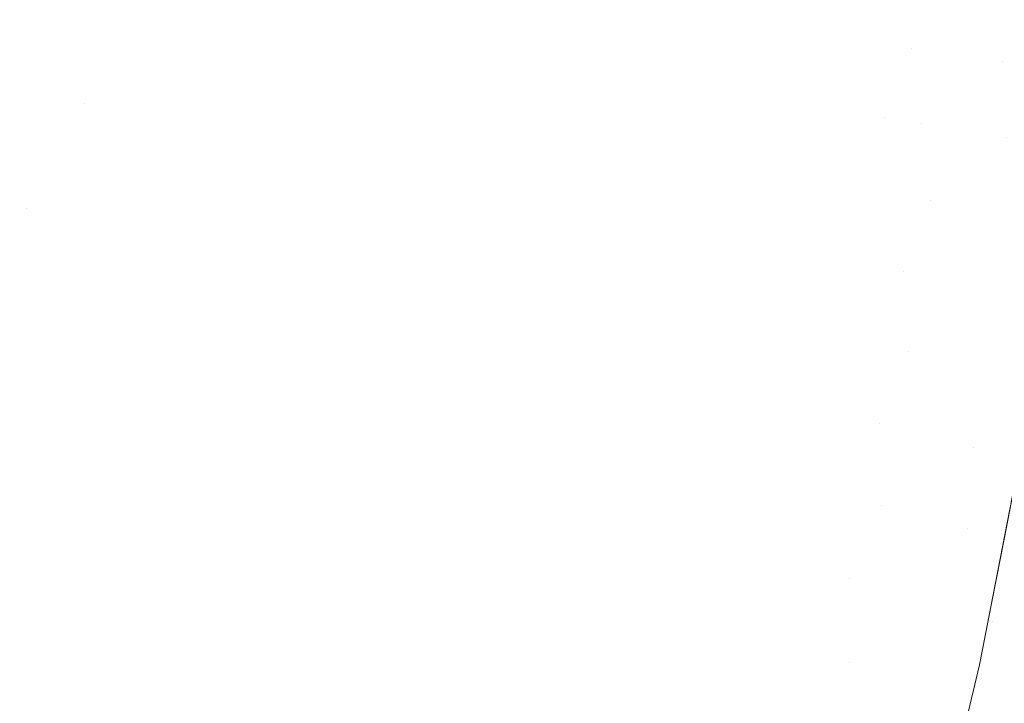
# Model space of a CAD drawing. Header units: centimetres. Extents: x -21.6 to 22.7, y 3.4 to 5.2.
# Tile 225 of 256: x 7.7863 to 7.8317, y 3.848 to 3.8795. Entities that reach past the tile are written whole.
import ezdxf

# ---------------------------------------------------------------- set-up
doc = ezdxf.new("R2010")
doc.units = ezdxf.units.CM
doc.header["$LTSCALE"] = 2.54
doc.layers.add('Lucido design-1', color=7, linetype='Continuous')

# ---------------------------------------------------------------- blocks, each defined once
blk = doc.blocks.new('Gruppo-4-1')
at = {"color": 7, "linetype": 'Continuous', "lineweight": 9}
blk.add_3dface([(-21.503423, 5.100212, -1872.215514), (-21.503423, 3.500212, -1872.215514), (22.630348, 3.500212, -1872.215514), (22.630348, 5.100212, -1872.215514)], dxfattribs=at)
for points, invisible_edges in [([(22.630348, 5.100212, -1873.015514), (22.630348, 3.500212, -1873.015514), (7.686575, 3.600896, -1873.015514), (7.695257, 3.601786, -1873.015514)], 10), ([(22.630348, 5.100212, -1873.015514), (7.695257, 3.601786, -1873.015514), (7.700788, 3.602588, -1873.015514)], 9), ([(7.700788, 3.602588, -1873.015514), (7.70392, 3.603043, -1873.015514), (22.630348, 5.100212, -1873.015514)], 10), ([(22.630348, 5.100212, -1873.015514), (7.70392, 3.603043, -1873.015514), (7.712563, 3.604668, -1873.015514)], 9), ([(22.630348, 5.100212, -1873.015514), (7.712563, 3.604668, -1873.015514), (7.721183, 3.606664, -1873.015514)], 9), ([(22.630348, 5.100212, -1873.015514), (7.721183, 3.606664, -1873.015514), (7.729779, 3.609037, -1873.015514)], 9), ([(22.630348, 5.100212, -1873.015514), (7.729779, 3.609037, -1873.015514), (7.738348, 3.611789, -1873.015514)], 9), ([(22.630348, 5.100212, -1873.015514), (7.738348, 3.611789, -1873.015514), (7.746887, 3.614929, -1873.015514)], 9), ([(22.630348, 5.100212, -1873.015514), (7.746887, 3.614929, -1873.015514), (7.755389, 3.618463, -1873.015514)], 9), ([(22.630348, 5.100212, -1873.015514), (7.755389, 3.618463, -1873.015514), (7.760056, 3.620633, -1873.015514)], 9), ([(7.760056, 3.620633, -1873.015514), (7.763851, 3.622398, -1873.015514), (22.630348, 5.100212, -1873.015514)], 10), ([(22.630348, 5.100212, -1873.015514), (7.763851, 3.622398, -1873.015514), (7.772266, 3.626742, -1873.015514)], 9), ([(22.630348, 5.100212, -1873.015514), (7.772266, 3.626742, -1873.015514), (7.780626, 3.631505, -1873.015514)], 9), ([(22.630348, 5.100212, -1873.015514), (7.780626, 3.631505, -1873.015514), (7.788922, 3.636696, -1873.015514)], 9), ([(22.630348, 5.100212, -1873.015514), (7.788922, 3.636696, -1873.015514), (7.797144, 3.642325, -1873.015514)], 9), ([(22.630348, 5.100212, -1873.015514), (7.797144, 3.642325, -1873.015514), (7.80528, 3.6484, -1873.015514)], 9), ([(22.630348, 5.100212, -1873.015514), (7.80528, 3.6484, -1873.015514), (7.811701, 3.653619, -1873.015514)], 9), ([(7.811701, 3.653619, -1873.015514), (7.813317, 3.654932, -1873.015514), (22.630348, 5.100212, -1873.015514)], 10), ([(22.630348, 5.100212, -1873.015514), (7.813317, 3.654932, -1873.015514), (7.821238, 3.66193, -1873.015514)], 9), ([(22.630348, 5.100212, -1873.015514), (7.821238, 3.66193, -1873.015514), (7.829029, 3.6694, -1873.015514)], 9), ([(22.630348, 5.100212, -1873.015514), (7.829029, 3.6694, -1873.015514), (7.836668, 3.677352, -1873.015514)], 9), ([(7.799483, 3.884821, -1872.633245), (7.798959, 3.879391, -1872.633245), (7.797205, 3.879674, -1872.631814), (7.797723, 3.88503, -1872.631814)], 15), ([(7.801217, 3.884616, -1872.634734), (7.800685, 3.879113, -1872.634734), (7.798959, 3.879391, -1872.633245), (7.799483, 3.884821, -1872.633245)], 15), ([(7.802921, 3.884414, -1872.636279), (7.802383, 3.87884, -1872.636279), (7.800685, 3.879113, -1872.634734), (7.801217, 3.884616, -1872.634734)], 15), ([(7.804595, 3.884215, -1872.637879), (7.80405, 3.878571, -1872.637879), (7.802383, 3.87884, -1872.636279), (7.802921, 3.884414, -1872.636279)], 15), ([(7.806237, 3.88402, -1872.639533), (7.805685, 3.878307, -1872.639533), (7.80405, 3.878571, -1872.637879), (7.804595, 3.884215, -1872.637879)], 15), ([(7.807844, 3.88383, -1872.641239), (7.807285, 3.87805, -1872.641239), (7.805685, 3.878307, -1872.639533), (7.806237, 3.88402, -1872.639533)], 15), ([(7.80885, 3.877797, -1872.642997), (7.807285, 3.87805, -1872.641239), (7.807844, 3.88383, -1872.641239), (7.809415, 3.883643, -1872.642997)], 15), ([(7.809415, 3.883643, -1872.642997), (7.810948, 3.883461, -1872.644803), (7.810377, 3.877551, -1872.644803), (7.80885, 3.877797, -1872.642997)], 15), ([(7.811866, 3.877311, -1872.646657), (7.810377, 3.877551, -1872.644803), (7.810948, 3.883461, -1872.644803), (7.812443, 3.883284, -1872.646657)], 15), ([(7.812443, 3.883284, -1872.646657), (7.813896, 3.883112, -1872.648557), (7.813313, 3.877078, -1872.648557), (7.811866, 3.877311, -1872.646657)], 15), ([(7.814719, 3.876852, -1872.6505), (7.813313, 3.877078, -1872.648557), (7.813896, 3.883112, -1872.648557), (7.815308, 3.882944, -1872.6505)], 15), ([(7.815308, 3.882944, -1872.6505), (7.816676, 3.882782, -1872.652484), (7.816082, 3.876632, -1872.652484), (7.814719, 3.876852, -1872.6505)], 15), ([(7.8174, 3.87642, -1872.654508), (7.816082, 3.876632, -1872.652484), (7.816676, 3.882782, -1872.652484), (7.817999, 3.882625, -1872.654508)], 15), ([(7.817999, 3.882625, -1872.654508), (7.819277, 3.882473, -1872.656569), (7.818673, 3.876215, -1872.656569), (7.8174, 3.87642, -1872.654508)], 15), ([(7.819899, 3.876017, -1872.658665), (7.818673, 3.876215, -1872.656569), (7.819277, 3.882473, -1872.656569), (7.820508, 3.882327, -1872.658665)], 15), ([(7.820508, 3.882327, -1872.658665), (7.821692, 3.882187, -1872.660793), (7.821077, 3.875827, -1872.660793), (7.819899, 3.876017, -1872.658665)], 15), ([(7.822208, 3.875645, -1872.662952), (7.821077, 3.875827, -1872.660793), (7.821692, 3.882187, -1872.660793), (7.822827, 3.882052, -1872.662952)], 15), ([(7.822827, 3.882052, -1872.662952), (7.823913, 3.881923, -1872.665138), (7.823289, 3.875471, -1872.665138), (7.822208, 3.875645, -1872.662952)], 15), ([(7.824321, 3.875304, -1872.66735), (7.823289, 3.875471, -1872.665138), (7.823913, 3.881923, -1872.665138), (7.824948, 3.8818, -1872.66735)], 15), ([(7.824948, 3.8818, -1872.66735), (7.825934, 3.881684, -1872.669585), (7.825303, 3.875146, -1872.669585), (7.824321, 3.875304, -1872.66735)], 15), ([(7.826234, 3.874996, -1872.67184), (7.825303, 3.875146, -1872.669585), (7.825934, 3.881684, -1872.669585), (7.826869, 3.881573, -1872.67184)], 15), ([(7.786633, 3.870801, -1872.625555), (7.784784, 3.871266, -1872.624487), (7.786232, 3.881442, -1872.624487), (7.788105, 3.88114, -1872.625555)], 15), ([(7.789307, 3.875655, -1872.626686), (7.786633, 3.870801, -1872.625555), (7.788105, 3.88114, -1872.625555)], 11), ([(7.788105, 3.88114, -1872.625555), (7.789963, 3.880841, -1872.626686), (7.789307, 3.875655, -1872.626686)], 11), ([(7.82746, 3.878183, -1872.674113), (7.826234, 3.874996, -1872.67184), (7.826869, 3.881573, -1872.67184)], 11), ([(7.826869, 3.881573, -1872.67184), (7.827753, 3.881468, -1872.674113), (7.82746, 3.878183, -1872.674113)], 11), ([(7.828291, 3.878067, -1872.676402), (7.82746, 3.878183, -1872.674113), (7.827753, 3.881468, -1872.674113), (7.828586, 3.881369, -1872.676402)], 15), ([(7.828586, 3.881369, -1872.676402), (7.829367, 3.881276, -1872.678705), (7.829071, 3.877958, -1872.678705), (7.828291, 3.878067, -1872.676402)], 15), ([(7.8298, 3.877857, -1872.681018), (7.829071, 3.877958, -1872.678705), (7.829367, 3.881276, -1872.678705), (7.830097, 3.88119, -1872.681018)], 15), ([(7.830097, 3.88119, -1872.681018), (7.830776, 3.881109, -1872.683339), (7.830478, 3.877762, -1872.683339), (7.8298, 3.877857, -1872.681018)], 15), ([(7.789307, 3.875655, -1872.626686), (7.789963, 3.880841, -1872.626686), (7.791804, 3.880544, -1872.627877), (7.791137, 3.875278, -1872.627877)], 15), ([(7.831105, 3.877674, -1872.685667), (7.830478, 3.877762, -1872.683339), (7.830776, 3.881109, -1872.683339), (7.831404, 3.881035, -1872.685667)], 15), ([(7.831404, 3.881035, -1872.685667), (7.831982, 3.880966, -1872.687998), (7.831681, 3.877594, -1872.687998), (7.831105, 3.877674, -1872.685667)], 15), ([(7.831681, 3.877594, -1872.687998), (7.831982, 3.880966, -1872.687998), (7.832986, 3.880847, -1872.692664), (7.832683, 3.877454, -1872.692664)], 15), ([(7.791137, 3.875278, -1872.627877), (7.791804, 3.880544, -1872.627877), (7.793626, 3.880251, -1872.62913), (7.79295, 3.874906, -1872.62913)], 15), ([(7.79295, 3.874906, -1872.62913), (7.793626, 3.880251, -1872.62913), (7.795427, 3.87996, -1872.630442), (7.794741, 3.874538, -1872.630442)], 15), ([(7.794741, 3.874538, -1872.630442), (7.795427, 3.87996, -1872.630442), (7.797205, 3.879674, -1872.631814), (7.796509, 3.874175, -1872.631814)], 15), ([(7.796509, 3.874175, -1872.631814), (7.797205, 3.879674, -1872.631814), (7.798959, 3.879391, -1872.633245), (7.798253, 3.873817, -1872.633245)], 15), ([(7.798253, 3.873817, -1872.633245), (7.798959, 3.879391, -1872.633245), (7.800685, 3.879113, -1872.634734), (7.79997, 3.873464, -1872.634734)], 15), ([(7.79997, 3.873464, -1872.634734), (7.800685, 3.879113, -1872.634734), (7.802383, 3.87884, -1872.636279), (7.801659, 3.873117, -1872.636279)], 15), ([(7.801659, 3.873117, -1872.636279), (7.802383, 3.87884, -1872.636279), (7.80405, 3.878571, -1872.637879), (7.803317, 3.872777, -1872.637879)], 15), ([(7.804943, 3.872443, -1872.639533), (7.803317, 3.872777, -1872.637879), (7.80405, 3.878571, -1872.637879), (7.805685, 3.878307, -1872.639533)], 15), ([(7.805685, 3.878307, -1872.639533), (7.807285, 3.87805, -1872.641239), (7.806534, 3.872116, -1872.641239), (7.804943, 3.872443, -1872.639533)], 15), ([(7.808091, 3.871796, -1872.642997), (7.806534, 3.872116, -1872.641239), (7.807285, 3.87805, -1872.641239), (7.80885, 3.877797, -1872.642997)], 15), ([(7.82746, 3.878183, -1872.674113), (7.827114, 3.874854, -1872.674113), (7.826234, 3.874996, -1872.67184)], 11), ([(7.827943, 3.874721, -1872.676402), (7.827114, 3.874854, -1872.674113), (7.82746, 3.878183, -1872.674113), (7.828291, 3.878067, -1872.676402)], 15), ([(7.828291, 3.878067, -1872.676402), (7.829071, 3.877958, -1872.678705), (7.828722, 3.874595, -1872.678705), (7.827943, 3.874721, -1872.676402)], 15), ([(7.80885, 3.877797, -1872.642997), (7.810377, 3.877551, -1872.644803), (7.80961, 3.871484, -1872.644803), (7.808091, 3.871796, -1872.642997)], 15), ([(7.81109, 3.87118, -1872.646657), (7.80961, 3.871484, -1872.644803), (7.810377, 3.877551, -1872.644803), (7.811866, 3.877311, -1872.646657)], 15), ([(7.829449, 3.874478, -1872.681018), (7.828722, 3.874595, -1872.678705), (7.829071, 3.877958, -1872.678705), (7.8298, 3.877857, -1872.681018)], 15), ([(7.8298, 3.877857, -1872.681018), (7.830478, 3.877762, -1872.683339), (7.830125, 3.874369, -1872.683339), (7.829449, 3.874478, -1872.681018)], 15), ([(7.830751, 3.874268, -1872.685667), (7.830125, 3.874369, -1872.683339), (7.830478, 3.877762, -1872.683339), (7.831105, 3.877674, -1872.685667)], 15), ([(7.831105, 3.877674, -1872.685667), (7.831681, 3.877594, -1872.687998), (7.831326, 3.874176, -1872.687998), (7.830751, 3.874268, -1872.685667)], 15), ([(7.831851, 3.874091, -1872.690331), (7.831326, 3.874176, -1872.687998), (7.831681, 3.877594, -1872.687998)], 11), ([(7.831681, 3.877594, -1872.687998), (7.832683, 3.877454, -1872.692664), (7.831851, 3.874091, -1872.690331)], 11), ([(7.811866, 3.877311, -1872.646657), (7.813313, 3.877078, -1872.648557), (7.81253, 3.870885, -1872.648557), (7.81109, 3.87118, -1872.646657)], 15), ([(7.813928, 3.870597, -1872.6505), (7.81253, 3.870885, -1872.648557), (7.813313, 3.877078, -1872.648557), (7.814719, 3.876852, -1872.6505)], 15), ([(7.814719, 3.876852, -1872.6505), (7.816082, 3.876632, -1872.652484), (7.815283, 3.870319, -1872.652484), (7.813928, 3.870597, -1872.6505)], 15), ([(7.816594, 3.87005, -1872.654508), (7.815283, 3.870319, -1872.652484), (7.816082, 3.876632, -1872.652484), (7.8174, 3.87642, -1872.654508)], 15), ([(7.8174, 3.87642, -1872.654508), (7.818673, 3.876215, -1872.656569), (7.81786, 3.86979, -1872.656569), (7.816594, 3.87005, -1872.654508)], 15), ([(7.819079, 3.869539, -1872.658665), (7.81786, 3.86979, -1872.656569), (7.818673, 3.876215, -1872.656569), (7.819899, 3.876017, -1872.658665)], 15), ([(7.819899, 3.876017, -1872.658665), (7.821077, 3.875827, -1872.660793), (7.820251, 3.869299, -1872.660793), (7.819079, 3.869539, -1872.658665)], 15), ([(7.821375, 3.869068, -1872.662952), (7.820251, 3.869299, -1872.660793), (7.821077, 3.875827, -1872.660793), (7.822208, 3.875645, -1872.662952)], 15), ([(7.789307, 3.875655, -1872.626686), (7.788468, 3.870339, -1872.626686), (7.786633, 3.870801, -1872.625555)], 11), ([(7.791137, 3.875278, -1872.627877), (7.790286, 3.869882, -1872.627877), (7.788468, 3.870339, -1872.626686), (7.789307, 3.875655, -1872.626686)], 15), ([(7.79295, 3.874906, -1872.62913), (7.792085, 3.869429, -1872.62913), (7.790286, 3.869882, -1872.627877), (7.791137, 3.875278, -1872.627877)], 15), ([(7.822208, 3.875645, -1872.662952), (7.823289, 3.875471, -1872.665138), (7.822451, 3.868847, -1872.665138), (7.821375, 3.869068, -1872.662952)], 15), ([(7.823477, 3.868636, -1872.66735), (7.822451, 3.868847, -1872.665138), (7.823289, 3.875471, -1872.665138), (7.824321, 3.875304, -1872.66735)], 15), ([(7.824321, 3.875304, -1872.66735), (7.825303, 3.875146, -1872.669585), (7.824453, 3.868435, -1872.669585), (7.823477, 3.868636, -1872.66735)], 15), ([(7.794741, 3.874538, -1872.630442), (7.793864, 3.868982, -1872.630442), (7.792085, 3.869429, -1872.62913), (7.79295, 3.874906, -1872.62913)], 15), ([(7.825379, 3.868245, -1872.67184), (7.824453, 3.868435, -1872.669585), (7.825303, 3.875146, -1872.669585), (7.826234, 3.874996, -1872.67184)], 15), ([(7.826234, 3.874996, -1872.67184), (7.827114, 3.874854, -1872.674113), (7.826255, 3.868065, -1872.674113), (7.825379, 3.868245, -1872.67184)], 15), ([(7.82708, 3.867896, -1872.676402), (7.826255, 3.868065, -1872.674113), (7.827114, 3.874854, -1872.674113), (7.827943, 3.874721, -1872.676402)], 15), ([(7.796509, 3.874175, -1872.631814), (7.79562, 3.86854, -1872.631814), (7.793864, 3.868982, -1872.630442), (7.794741, 3.874538, -1872.630442)], 15), ([(7.828317, 3.871188, -1872.678705), (7.82708, 3.867896, -1872.676402), (7.827943, 3.874721, -1872.676402)], 11), ([(7.827943, 3.874721, -1872.676402), (7.828722, 3.874595, -1872.678705), (7.828317, 3.871188, -1872.678705)], 11), ([(7.829042, 3.871055, -1872.681018), (7.828317, 3.871188, -1872.678705), (7.828722, 3.874595, -1872.678705), (7.829449, 3.874478, -1872.681018)], 15), ([(7.829449, 3.874478, -1872.681018), (7.830125, 3.874369, -1872.683339), (7.829717, 3.870932, -1872.683339), (7.829042, 3.871055, -1872.681018)], 15), ([(7.83034, 3.870818, -1872.685667), (7.829717, 3.870932, -1872.683339), (7.830125, 3.874369, -1872.683339), (7.830751, 3.874268, -1872.685667)], 15), ([(7.798253, 3.873817, -1872.633245), (7.797352, 3.868104, -1872.633245), (7.79562, 3.86854, -1872.631814), (7.796509, 3.874175, -1872.631814)], 15), ([(7.830751, 3.874268, -1872.685667), (7.831326, 3.874176, -1872.687998), (7.830914, 3.870713, -1872.687998), (7.83034, 3.870818, -1872.685667)], 15), ([(7.831438, 3.870617, -1872.690331), (7.830914, 3.870713, -1872.687998), (7.831326, 3.874176, -1872.687998), (7.831851, 3.874091, -1872.690331)], 15), ([(7.831851, 3.874091, -1872.690331), (7.832326, 3.874015, -1872.692664), (7.831912, 3.87053, -1872.692664), (7.831438, 3.870617, -1872.690331)], 15), ([(7.79997, 3.873464, -1872.634734), (7.799057, 3.867675, -1872.634734), (7.797352, 3.868104, -1872.633245), (7.798253, 3.873817, -1872.633245)], 15), ([(7.801659, 3.873117, -1872.636279), (7.800733, 3.867253, -1872.636279), (7.799057, 3.867675, -1872.634734), (7.79997, 3.873464, -1872.634734)], 15), ([(7.803317, 3.872777, -1872.637879), (7.80238, 3.866839, -1872.637879), (7.800733, 3.867253, -1872.636279), (7.801659, 3.873117, -1872.636279)], 15), ([(7.803994, 3.866433, -1872.639533), (7.80238, 3.866839, -1872.637879), (7.803317, 3.872777, -1872.637879), (7.804943, 3.872443, -1872.639533)], 15), ([(7.804943, 3.872443, -1872.639533), (7.806534, 3.872116, -1872.641239), (7.805575, 3.866035, -1872.641239), (7.803994, 3.866433, -1872.639533)], 15), ([(7.80712, 3.865646, -1872.642997), (7.805575, 3.866035, -1872.641239), (7.806534, 3.872116, -1872.641239), (7.808091, 3.871796, -1872.642997)], 15), ([(7.808091, 3.871796, -1872.642997), (7.80961, 3.871484, -1872.644803), (7.808628, 3.865267, -1872.644803), (7.80712, 3.865646, -1872.642997)], 15), ([(7.78378, 3.865998, -1872.624487), (7.784784, 3.871266, -1872.624487), (7.786633, 3.870801, -1872.625555), (7.785613, 3.865448, -1872.625555)], 15), ([(7.810098, 3.864897, -1872.646657), (7.808628, 3.865267, -1872.644803), (7.80961, 3.871484, -1872.644803), (7.81109, 3.87118, -1872.646657)], 15), ([(7.81109, 3.87118, -1872.646657), (7.81253, 3.870885, -1872.648557), (7.811528, 3.864537, -1872.648557), (7.810098, 3.864897, -1872.646657)], 15), ([(7.828317, 3.871188, -1872.678705), (7.827854, 3.867737, -1872.678705), (7.82708, 3.867896, -1872.676402)], 11), ([(7.828577, 3.867588, -1872.681018), (7.827854, 3.867737, -1872.678705), (7.828317, 3.871188, -1872.678705), (7.829042, 3.871055, -1872.681018)], 15), ([(7.785613, 3.865448, -1872.625555), (7.786633, 3.870801, -1872.625555), (7.788468, 3.870339, -1872.626686), (7.787432, 3.864902, -1872.626686)], 15), ([(7.812916, 3.864188, -1872.6505), (7.811528, 3.864537, -1872.648557), (7.81253, 3.870885, -1872.648557), (7.813928, 3.870597, -1872.6505)], 15), ([(7.829042, 3.871055, -1872.681018), (7.829717, 3.870932, -1872.683339), (7.829249, 3.86745, -1872.683339), (7.828577, 3.867588, -1872.681018)], 15), ([(7.829872, 3.867322, -1872.685667), (7.829249, 3.86745, -1872.683339), (7.829717, 3.870932, -1872.683339), (7.83034, 3.870818, -1872.685667)], 15), ([(7.83034, 3.870818, -1872.685667), (7.830914, 3.870713, -1872.687998), (7.830443, 3.867205, -1872.687998), (7.829872, 3.867322, -1872.685667)], 15), ([(7.830966, 3.867098, -1872.690331), (7.830443, 3.867205, -1872.687998), (7.830914, 3.870713, -1872.687998), (7.831438, 3.870617, -1872.690331)], 15), ([(7.787432, 3.864902, -1872.626686), (7.788468, 3.870339, -1872.626686), (7.790286, 3.869882, -1872.627877), (7.789234, 3.864361, -1872.627877)], 15), ([(7.813928, 3.870597, -1872.6505), (7.815283, 3.870319, -1872.652484), (7.814262, 3.863849, -1872.652484), (7.812916, 3.864188, -1872.6505)], 15), ([(7.815564, 3.863521, -1872.654508), (7.814262, 3.863849, -1872.652484), (7.815283, 3.870319, -1872.652484), (7.816594, 3.87005, -1872.654508)], 15), ([(7.831438, 3.870617, -1872.690331), (7.831912, 3.87053, -1872.692664), (7.831438, 3.867001, -1872.692664), (7.830966, 3.867098, -1872.690331)], 15), ([(7.832714, 3.870383, -1872.697318), (7.832238, 3.866836, -1872.697318), (7.831438, 3.867001, -1872.692664), (7.831912, 3.87053, -1872.692664)], 15), ([(7.789234, 3.864361, -1872.627877), (7.790286, 3.869882, -1872.627877), (7.792085, 3.869429, -1872.62913), (7.791018, 3.863826, -1872.62913)], 15), ([(7.816594, 3.87005, -1872.654508), (7.81786, 3.86979, -1872.656569), (7.816821, 3.863205, -1872.656569), (7.815564, 3.863521, -1872.654508)], 15), ([(7.818031, 3.862901, -1872.658665), (7.816821, 3.863205, -1872.656569), (7.81786, 3.86979, -1872.656569), (7.819079, 3.869539, -1872.658665)], 15), ([(7.791018, 3.863826, -1872.62913), (7.792085, 3.869429, -1872.62913), (7.793864, 3.868982, -1872.630442), (7.792781, 3.863297, -1872.630442)], 15), ([(7.819079, 3.869539, -1872.658665), (7.820251, 3.869299, -1872.660793), (7.819195, 3.862608, -1872.660793), (7.818031, 3.862901, -1872.658665)], 15), ([(7.792781, 3.863297, -1872.630442), (7.793864, 3.868982, -1872.630442), (7.79562, 3.86854, -1872.631814), (7.794522, 3.862775, -1872.631814)], 15), ([(7.820312, 3.862327, -1872.662952), (7.819195, 3.862608, -1872.660793), (7.820251, 3.869299, -1872.660793), (7.821375, 3.869068, -1872.662952)], 15), ([(7.821375, 3.869068, -1872.662952), (7.822451, 3.868847, -1872.665138), (7.82138, 3.862058, -1872.665138), (7.820312, 3.862327, -1872.662952)], 15), ([(7.794522, 3.862775, -1872.631814), (7.79562, 3.86854, -1872.631814), (7.797352, 3.868104, -1872.633245), (7.796238, 3.86226, -1872.633245)], 15), ([(7.822399, 3.861802, -1872.66735), (7.82138, 3.862058, -1872.665138), (7.822451, 3.868847, -1872.665138), (7.823477, 3.868636, -1872.66735)], 15), ([(7.823477, 3.868636, -1872.66735), (7.824453, 3.868435, -1872.669585), (7.823368, 3.861558, -1872.669585), (7.822399, 3.861802, -1872.66735)], 15), ([(7.824288, 3.861326, -1872.67184), (7.823368, 3.861558, -1872.669585), (7.824453, 3.868435, -1872.669585), (7.825379, 3.868245, -1872.67184)], 15), ([(7.796238, 3.86226, -1872.633245), (7.797352, 3.868104, -1872.633245), (7.799057, 3.867675, -1872.634734), (7.797929, 3.861753, -1872.634734)], 15), ([(7.825379, 3.868245, -1872.67184), (7.826255, 3.868065, -1872.674113), (7.825157, 3.861108, -1872.674113), (7.824288, 3.861326, -1872.67184)], 15), ([(7.825976, 3.860901, -1872.676402), (7.825157, 3.861108, -1872.674113), (7.826255, 3.868065, -1872.674113), (7.82708, 3.867896, -1872.676402)], 15), ([(7.799591, 3.861254, -1872.636279), (7.797929, 3.861753, -1872.634734), (7.799057, 3.867675, -1872.634734), (7.800733, 3.867253, -1872.636279)], 15), ([(7.82733, 3.864243, -1872.678705), (7.825976, 3.860901, -1872.676402), (7.82708, 3.867896, -1872.676402)], 11), ([(7.82708, 3.867896, -1872.676402), (7.827854, 3.867737, -1872.678705), (7.82733, 3.864243, -1872.678705)], 11), ([(7.828051, 3.864079, -1872.681018), (7.82733, 3.864243, -1872.678705), (7.827854, 3.867737, -1872.678705), (7.828577, 3.867588, -1872.681018)], 15), ([(7.828577, 3.867588, -1872.681018), (7.829249, 3.86745, -1872.683339), (7.828722, 3.863926, -1872.683339), (7.828051, 3.864079, -1872.681018)], 15), ([(7.800733, 3.867253, -1872.636279), (7.80238, 3.866839, -1872.637879), (7.801223, 3.860765, -1872.637879), (7.799591, 3.861254, -1872.636279)], 15), ([(7.829342, 3.863784, -1872.685667), (7.828722, 3.863926, -1872.683339), (7.829249, 3.86745, -1872.683339), (7.829872, 3.867322, -1872.685667)], 15), ([(7.829872, 3.867322, -1872.685667), (7.830443, 3.867205, -1872.687998), (7.829912, 3.863654, -1872.687998), (7.829342, 3.863784, -1872.685667)], 15), ([(7.830432, 3.863535, -1872.690331), (7.829912, 3.863654, -1872.687998), (7.830443, 3.867205, -1872.687998), (7.830966, 3.867098, -1872.690331)], 15), ([(7.830966, 3.867098, -1872.690331), (7.831438, 3.867001, -1872.692664), (7.830903, 3.863428, -1872.692664), (7.830432, 3.863535, -1872.690331)], 15), ([(7.802823, 3.860284, -1872.639533), (7.801223, 3.860765, -1872.637879), (7.80238, 3.866839, -1872.637879), (7.803994, 3.866433, -1872.639533)], 15), ([(7.830903, 3.863428, -1872.692664), (7.831438, 3.867001, -1872.692664), (7.832238, 3.866836, -1872.697318), (7.831701, 3.863246, -1872.697318)], 15), ([(7.831701, 3.863246, -1872.697318), (7.832238, 3.866836, -1872.697318), (7.832848, 3.866711, -1872.701944), (7.832308, 3.863107, -1872.701944)], 15), ([(7.803994, 3.866433, -1872.639533), (7.805575, 3.866035, -1872.641239), (7.80439, 3.859814, -1872.641239), (7.802823, 3.860284, -1872.639533)], 15), ([(7.805922, 3.859355, -1872.642997), (7.80439, 3.859814, -1872.641239), (7.805575, 3.866035, -1872.641239), (7.80712, 3.865646, -1872.642997)], 15), ([(7.787432, 3.864902, -1872.626686), (7.786185, 3.859352, -1872.626686), (7.784385, 3.859983, -1872.625555), (7.785613, 3.865448, -1872.625555)], 15), ([(7.80712, 3.865646, -1872.642997), (7.808628, 3.865267, -1872.644803), (7.807417, 3.858906, -1872.644803), (7.805922, 3.859355, -1872.642997)], 15), ([(7.808874, 3.858469, -1872.646657), (7.807417, 3.858906, -1872.644803), (7.808628, 3.865267, -1872.644803), (7.810098, 3.864897, -1872.646657)], 15), ([(7.789234, 3.864361, -1872.627877), (7.787968, 3.858726, -1872.627877), (7.786185, 3.859352, -1872.626686), (7.787432, 3.864902, -1872.626686)], 15), ([(7.810098, 3.864897, -1872.646657), (7.811528, 3.864537, -1872.648557), (7.810291, 3.858044, -1872.648557), (7.808874, 3.858469, -1872.646657)], 15), ([(7.791018, 3.863826, -1872.62913), (7.789733, 3.858107, -1872.62913), (7.787968, 3.858726, -1872.627877), (7.789234, 3.864361, -1872.627877)], 15), ([(7.811667, 3.857631, -1872.6505), (7.810291, 3.858044, -1872.648557), (7.811528, 3.864537, -1872.648557), (7.812916, 3.864188, -1872.6505)], 15), ([(7.812916, 3.864188, -1872.6505), (7.814262, 3.863849, -1872.652484), (7.813001, 3.857231, -1872.652484), (7.811667, 3.857631, -1872.6505)], 15), ([(7.82733, 3.864243, -1872.678705), (7.826745, 3.860708, -1872.678705), (7.825976, 3.860901, -1872.676402)], 11), ([(7.827463, 3.860527, -1872.681018), (7.826745, 3.860708, -1872.678705), (7.82733, 3.864243, -1872.678705), (7.828051, 3.864079, -1872.681018)], 15), ([(7.828051, 3.864079, -1872.681018), (7.828722, 3.863926, -1872.683339), (7.828131, 3.860359, -1872.683339), (7.827463, 3.860527, -1872.681018)], 15), ([(7.828748, 3.860204, -1872.685667), (7.828131, 3.860359, -1872.683339), (7.828722, 3.863926, -1872.683339), (7.829342, 3.863784, -1872.685667)], 15), ([(7.792781, 3.863297, -1872.630442), (7.791477, 3.857495, -1872.630442), (7.789733, 3.858107, -1872.62913), (7.791018, 3.863826, -1872.62913)], 15), ([(7.814292, 3.856843, -1872.654508), (7.813001, 3.857231, -1872.652484), (7.814262, 3.863849, -1872.652484), (7.815564, 3.863521, -1872.654508)], 15), ([(7.815564, 3.863521, -1872.654508), (7.816821, 3.863205, -1872.656569), (7.815538, 3.85647, -1872.656569), (7.814292, 3.856843, -1872.654508)], 15), ([(7.829342, 3.863784, -1872.685667), (7.829912, 3.863654, -1872.687998), (7.829316, 3.860061, -1872.687998), (7.828748, 3.860204, -1872.685667)], 15), ([(7.829835, 3.859931, -1872.690331), (7.829316, 3.860061, -1872.687998), (7.829912, 3.863654, -1872.687998), (7.830432, 3.863535, -1872.690331)], 15), ([(7.830432, 3.863535, -1872.690331), (7.830903, 3.863428, -1872.692664), (7.830304, 3.859812, -1872.692664), (7.829835, 3.859931, -1872.690331)], 15), ([(7.794522, 3.862775, -1872.631814), (7.793199, 3.85689, -1872.631814), (7.791477, 3.857495, -1872.630442), (7.792781, 3.863297, -1872.630442)], 15), ([(7.816738, 3.856109, -1872.658665), (7.815538, 3.85647, -1872.656569), (7.816821, 3.863205, -1872.656569), (7.818031, 3.862901, -1872.658665)], 15), ([(7.831701, 3.863246, -1872.697318), (7.831098, 3.859613, -1872.697318), (7.830304, 3.859812, -1872.692664), (7.830903, 3.863428, -1872.692664)], 15), ([(7.832308, 3.863107, -1872.701944), (7.831704, 3.85946, -1872.701944), (7.831098, 3.859613, -1872.697318), (7.831701, 3.863246, -1872.697318)], 15), ([(7.832733, 3.86301, -1872.706529), (7.832127, 3.859354, -1872.706529), (7.831704, 3.85946, -1872.701944), (7.832308, 3.863107, -1872.701944)], 15), ([(7.796238, 3.86226, -1872.633245), (7.794898, 3.856294, -1872.633245), (7.793199, 3.85689, -1872.631814), (7.794522, 3.862775, -1872.631814)], 15), ([(7.818031, 3.862901, -1872.658665), (7.819195, 3.862608, -1872.660793), (7.817892, 3.855763, -1872.660793), (7.816738, 3.856109, -1872.658665)], 15), ([(7.818998, 3.855431, -1872.662952), (7.817892, 3.855763, -1872.660793), (7.819195, 3.862608, -1872.660793), (7.820312, 3.862327, -1872.662952)], 15), ([(7.797929, 3.861753, -1872.634734), (7.79657, 3.855707, -1872.634734), (7.794898, 3.856294, -1872.633245), (7.796238, 3.86226, -1872.633245)], 15), ([(7.820312, 3.862327, -1872.662952), (7.82138, 3.862058, -1872.665138), (7.820057, 3.855114, -1872.665138), (7.818998, 3.855431, -1872.662952)], 15), ([(7.798214, 3.85513, -1872.636279), (7.79657, 3.855707, -1872.634734), (7.797929, 3.861753, -1872.634734), (7.799591, 3.861254, -1872.636279)], 15), ([(7.821067, 3.854811, -1872.66735), (7.820057, 3.855114, -1872.665138), (7.82138, 3.862058, -1872.665138), (7.822399, 3.861802, -1872.66735)], 15), ([(7.822399, 3.861802, -1872.66735), (7.823368, 3.861558, -1872.669585), (7.822028, 3.854522, -1872.669585), (7.821067, 3.854811, -1872.66735)], 15), ([(7.799591, 3.861254, -1872.636279), (7.801223, 3.860765, -1872.637879), (7.799829, 3.854564, -1872.637879), (7.798214, 3.85513, -1872.636279)], 15), ([(7.822939, 3.854249, -1872.67184), (7.822028, 3.854522, -1872.669585), (7.823368, 3.861558, -1872.669585), (7.824288, 3.861326, -1872.67184)], 15), ([(7.824288, 3.861326, -1872.67184), (7.825157, 3.861108, -1872.674113), (7.823801, 3.85399, -1872.674113), (7.822939, 3.854249, -1872.67184)], 15), ([(7.801412, 3.854008, -1872.639533), (7.799829, 3.854564, -1872.637879), (7.801223, 3.860765, -1872.637879), (7.802823, 3.860284, -1872.639533)], 15), ([(7.824613, 3.853747, -1872.676402), (7.823801, 3.85399, -1872.674113), (7.825157, 3.861108, -1872.674113), (7.825976, 3.860901, -1872.676402)], 15), ([(7.826094, 3.857133, -1872.678705), (7.824613, 3.853747, -1872.676402), (7.825976, 3.860901, -1872.676402)], 11), ([(7.825976, 3.860901, -1872.676402), (7.826745, 3.860708, -1872.678705), (7.826094, 3.857133, -1872.678705)], 11), ([(7.826809, 3.856935, -1872.681018), (7.826094, 3.857133, -1872.678705), (7.826745, 3.860708, -1872.678705), (7.827463, 3.860527, -1872.681018)], 15), ([(7.802823, 3.860284, -1872.639533), (7.80439, 3.859814, -1872.641239), (7.802963, 3.853464, -1872.641239), (7.801412, 3.854008, -1872.639533)], 15), ([(7.827463, 3.860527, -1872.681018), (7.828131, 3.860359, -1872.683339), (7.827474, 3.856752, -1872.683339), (7.826809, 3.856935, -1872.681018)], 15), ([(7.828089, 3.856583, -1872.685667), (7.827474, 3.856752, -1872.683339), (7.828131, 3.860359, -1872.683339), (7.828748, 3.860204, -1872.685667)], 15), ([(7.804478, 3.852932, -1872.642997), (7.802963, 3.853464, -1872.641239), (7.80439, 3.859814, -1872.641239), (7.805922, 3.859355, -1872.642997)], 15), ([(7.828748, 3.860204, -1872.685667), (7.829316, 3.860061, -1872.687998), (7.828655, 3.856427, -1872.687998), (7.828089, 3.856583, -1872.685667)], 15), ([(7.829171, 3.856285, -1872.690331), (7.828655, 3.856427, -1872.687998), (7.829316, 3.860061, -1872.687998), (7.829835, 3.859931, -1872.690331)], 15), ([(7.829835, 3.859931, -1872.690331), (7.830304, 3.859812, -1872.692664), (7.829638, 3.856156, -1872.692664), (7.829171, 3.856285, -1872.690331)], 15), ([(7.830058, 3.85604, -1872.694993), (7.829638, 3.856156, -1872.692664), (7.830304, 3.859812, -1872.692664)], 11), ([(7.830304, 3.859812, -1872.692664), (7.831098, 3.859613, -1872.697318), (7.830058, 3.85604, -1872.694993)], 11), ([(7.831002, 3.851826, -1872.915514), (7.832548, 3.859802, -1872.915514), (7.832498, 3.859261, -1872.918688)], 10), ([(7.831729, 3.855575, -1872.715514), (7.832548, 3.859802, -1872.715514), (7.832548, 3.859802, -1872.915514), (7.831002, 3.851826, -1872.915514)], 10), ([(7.832376, 3.859291, -1872.711056), (7.832548, 3.859802, -1872.715514), (7.831729, 3.855575, -1872.715514)], 9), ([(7.78471, 3.853699, -1872.626686), (7.786185, 3.859352, -1872.626686), (7.787968, 3.858726, -1872.627877), (7.786471, 3.852986, -1872.627877)], 15), ([(7.805922, 3.859355, -1872.642997), (7.807417, 3.858906, -1872.644803), (7.805958, 3.852413, -1872.644803), (7.804478, 3.852932, -1872.642997)], 15), ([(7.831098, 3.859613, -1872.697318), (7.830429, 3.855938, -1872.697318), (7.830058, 3.85604, -1872.694993)], 11), ([(7.830429, 3.855938, -1872.697318), (7.831098, 3.859613, -1872.697318), (7.831704, 3.85946, -1872.701944), (7.831033, 3.855772, -1872.701944)], 15), ([(7.831033, 3.855772, -1872.701944), (7.831704, 3.85946, -1872.701944), (7.832127, 3.859354, -1872.706529), (7.831454, 3.855655, -1872.706529)], 15), ([(7.831454, 3.855655, -1872.706529), (7.832127, 3.859354, -1872.706529), (7.832376, 3.859291, -1872.711056), (7.831701, 3.855587, -1872.711056)], 15), ([(7.807399, 3.851907, -1872.646657), (7.805958, 3.852413, -1872.644803), (7.807417, 3.858906, -1872.644803), (7.808874, 3.858469, -1872.646657)], 15), ([(7.832498, 3.859261, -1872.918688), (7.831078, 3.851807, -1872.918688), (7.831002, 3.851826, -1872.915514)], 11), ([(7.832498, 3.859261, -1872.918688), (7.832626, 3.859228, -1872.921959), (7.831205, 3.851769, -1872.921959), (7.831078, 3.851807, -1872.918688)], 15), ([(7.831205, 3.851769, -1872.921959), (7.832626, 3.859228, -1872.921959), (7.832173, 3.855457, -1872.925326)], 11), ([(7.831729, 3.855575, -1872.715514), (7.831701, 3.855587, -1872.711056), (7.832376, 3.859291, -1872.711056)], 11), ([(7.786471, 3.852986, -1872.627877), (7.787968, 3.858726, -1872.627877), (7.789733, 3.858107, -1872.62913), (7.788213, 3.852281, -1872.62913)], 15), ([(7.808874, 3.858469, -1872.646657), (7.810291, 3.858044, -1872.648557), (7.808801, 3.851415, -1872.648557), (7.807399, 3.851907, -1872.646657)], 15), ([(7.788213, 3.852281, -1872.62913), (7.789733, 3.858107, -1872.62913), (7.791477, 3.857495, -1872.630442), (7.789936, 3.851585, -1872.630442)], 15), ([(7.810163, 3.850937, -1872.6505), (7.808801, 3.851415, -1872.648557), (7.810291, 3.858044, -1872.648557), (7.811667, 3.857631, -1872.6505)], 15), ([(7.811667, 3.857631, -1872.6505), (7.813001, 3.857231, -1872.652484), (7.811483, 3.850474, -1872.652484), (7.810163, 3.850937, -1872.6505)], 15), ([(7.789936, 3.851585, -1872.630442), (7.791477, 3.857495, -1872.630442), (7.793199, 3.85689, -1872.631814), (7.791636, 3.850897, -1872.631814)], 15), ([(7.81276, 3.850026, -1872.654508), (7.811483, 3.850474, -1872.652484), (7.813001, 3.857231, -1872.652484), (7.814292, 3.856843, -1872.654508)], 15), ([(7.826094, 3.857133, -1872.678705), (7.825375, 3.853518, -1872.678705), (7.824613, 3.853747, -1872.676402)], 11), ([(7.826087, 3.853304, -1872.681018), (7.825375, 3.853518, -1872.678705), (7.826094, 3.857133, -1872.678705), (7.826809, 3.856935, -1872.681018)], 15), ([(7.793313, 3.850218, -1872.633245), (7.791636, 3.850897, -1872.631814), (7.793199, 3.85689, -1872.631814), (7.794898, 3.856294, -1872.633245)], 15), ([(7.814292, 3.856843, -1872.654508), (7.815538, 3.85647, -1872.656569), (7.813992, 3.849593, -1872.656569), (7.81276, 3.850026, -1872.654508)], 15), ([(7.826809, 3.856935, -1872.681018), (7.827474, 3.856752, -1872.683339), (7.826749, 3.853106, -1872.683339), (7.826087, 3.853304, -1872.681018)], 15), ([(7.827361, 3.852922, -1872.685667), (7.826749, 3.853106, -1872.683339), (7.827474, 3.856752, -1872.683339), (7.828089, 3.856583, -1872.685667)], 15), ([(7.794898, 3.856294, -1872.633245), (7.79657, 3.855707, -1872.634734), (7.794964, 3.84955, -1872.634734), (7.793313, 3.850218, -1872.633245)], 15), ([(7.81518, 3.849177, -1872.658665), (7.813992, 3.849593, -1872.656569), (7.815538, 3.85647, -1872.656569), (7.816738, 3.856109, -1872.658665)], 15), ([(7.828089, 3.856583, -1872.685667), (7.828655, 3.856427, -1872.687998), (7.827924, 3.852753, -1872.687998), (7.827361, 3.852922, -1872.685667)], 15), ([(7.828438, 3.852599, -1872.690331), (7.827924, 3.852753, -1872.687998), (7.828655, 3.856427, -1872.687998), (7.829171, 3.856285, -1872.690331)], 15), ([(7.829171, 3.856285, -1872.690331), (7.829638, 3.856156, -1872.692664), (7.828904, 3.852459, -1872.692664), (7.828438, 3.852599, -1872.690331)], 15), ([(7.816738, 3.856109, -1872.658665), (7.817892, 3.855763, -1872.660793), (7.816321, 3.848776, -1872.660793), (7.81518, 3.849177, -1872.658665)], 15), ([(7.817416, 3.848392, -1872.662952), (7.816321, 3.848776, -1872.660793), (7.817892, 3.855763, -1872.660793), (7.818998, 3.855431, -1872.662952)], 15), ([(7.829321, 3.852334, -1872.694993), (7.828904, 3.852459, -1872.692664), (7.829638, 3.856156, -1872.692664), (7.830058, 3.85604, -1872.694993)], 15), ([(7.830058, 3.85604, -1872.694993), (7.830429, 3.855938, -1872.697318), (7.829691, 3.852223, -1872.697318), (7.829321, 3.852334, -1872.694993)], 15), ([(7.831033, 3.855772, -1872.701944), (7.830291, 3.852043, -1872.701944), (7.829691, 3.852223, -1872.697318), (7.830429, 3.855938, -1872.697318)], 15), ([(7.831454, 3.855655, -1872.706529), (7.830711, 3.851917, -1872.706529), (7.830291, 3.852043, -1872.701944), (7.831033, 3.855772, -1872.701944)], 15), ([(7.796587, 3.848893, -1872.636279), (7.794964, 3.84955, -1872.634734), (7.79657, 3.855707, -1872.634734), (7.798214, 3.85513, -1872.636279)], 15), ([(7.818998, 3.855431, -1872.662952), (7.820057, 3.855114, -1872.665138), (7.818464, 3.848024, -1872.665138), (7.817416, 3.848392, -1872.662952)], 15), ([(7.831701, 3.855587, -1872.711056), (7.830957, 3.851843, -1872.711056), (7.830711, 3.851917, -1872.706529), (7.831454, 3.855655, -1872.706529)], 15), ([(7.831729, 3.855575, -1872.715514), (7.831002, 3.851826, -1872.715514), (7.830957, 3.851843, -1872.711056), (7.831701, 3.855587, -1872.711056)], 14), ([(7.831002, 3.851826, -1872.915514), (7.831002, 3.851826, -1872.715514), (7.831729, 3.855575, -1872.715514)], 9), ([(7.832173, 3.855457, -1872.925326), (7.831426, 3.851702, -1872.925326), (7.831205, 3.851769, -1872.921959)], 11), ([(7.832499, 3.855368, -1872.928788), (7.831751, 3.851605, -1872.928788), (7.831426, 3.851702, -1872.925326), (7.832173, 3.855457, -1872.925326)], 15), ([(7.798214, 3.85513, -1872.636279), (7.799829, 3.854564, -1872.637879), (7.798182, 3.848248, -1872.637879), (7.796587, 3.848893, -1872.636279)], 15), ([(7.819463, 3.847674, -1872.66735), (7.818464, 3.848024, -1872.665138), (7.820057, 3.855114, -1872.665138), (7.821067, 3.854811, -1872.66735)], 15), ([(7.821067, 3.854811, -1872.66735), (7.822028, 3.854522, -1872.669585), (7.820414, 3.84734, -1872.669585), (7.819463, 3.847674, -1872.66735)], 15), ([(7.799745, 3.847616, -1872.639533), (7.798182, 3.848248, -1872.637879), (7.799829, 3.854564, -1872.637879), (7.801412, 3.854008, -1872.639533)], 15), ([(7.821316, 3.847024, -1872.67184), (7.820414, 3.84734, -1872.669585), (7.822028, 3.854522, -1872.669585), (7.822939, 3.854249, -1872.67184)], 15), ([(7.801412, 3.854008, -1872.639533), (7.802963, 3.853464, -1872.641239), (7.801276, 3.846996, -1872.641239), (7.799745, 3.847616, -1872.639533)], 15), ([(7.822939, 3.854249, -1872.67184), (7.823801, 3.85399, -1872.674113), (7.822168, 3.846724, -1872.674113), (7.821316, 3.847024, -1872.67184)], 15), ([(7.822972, 3.846442, -1872.676402), (7.822168, 3.846724, -1872.674113), (7.823801, 3.85399, -1872.674113), (7.824613, 3.853747, -1872.676402)], 15), ([(7.786471, 3.852986, -1872.627877), (7.784727, 3.847156, -1872.627877), (7.782993, 3.847956, -1872.626686), (7.78471, 3.853699, -1872.626686)], 15), ([(7.802772, 3.846391, -1872.642997), (7.801276, 3.846996, -1872.641239), (7.802963, 3.853464, -1872.641239), (7.804478, 3.852932, -1872.642997)], 15), ([(7.824586, 3.849866, -1872.678705), (7.822972, 3.846442, -1872.676402), (7.824613, 3.853747, -1872.676402)], 11), ([(7.824613, 3.853747, -1872.676402), (7.825375, 3.853518, -1872.678705), (7.824586, 3.849866, -1872.678705)], 11), ([(7.825295, 3.849636, -1872.681018), (7.824586, 3.849866, -1872.678705), (7.825375, 3.853518, -1872.678705), (7.826087, 3.853304, -1872.681018)], 15), ([(7.826087, 3.853304, -1872.681018), (7.826749, 3.853106, -1872.683339), (7.825953, 3.849421, -1872.683339), (7.825295, 3.849636, -1872.681018)], 15), ([(7.826563, 3.849223, -1872.685667), (7.825953, 3.849421, -1872.683339), (7.826749, 3.853106, -1872.683339), (7.827361, 3.852922, -1872.685667)], 15), ([(7.788213, 3.852281, -1872.62913), (7.786444, 3.846364, -1872.62913), (7.784727, 3.847156, -1872.627877), (7.786471, 3.852986, -1872.627877)], 15), ([(7.804478, 3.852932, -1872.642997), (7.805958, 3.852413, -1872.644803), (7.804233, 3.8458, -1872.644803), (7.802772, 3.846391, -1872.642997)], 15), ([(7.827361, 3.852922, -1872.685667), (7.827924, 3.852753, -1872.687998), (7.827123, 3.849041, -1872.687998), (7.826563, 3.849223, -1872.685667)], 15), ([(7.827634, 3.848875, -1872.690331), (7.827123, 3.849041, -1872.687998), (7.827924, 3.852753, -1872.687998), (7.828438, 3.852599, -1872.690331)], 15), ([(7.828438, 3.852599, -1872.690331), (7.828904, 3.852459, -1872.692664), (7.828097, 3.848724, -1872.692664), (7.827634, 3.848875, -1872.690331)], 15), ([(7.789936, 3.851585, -1872.630442), (7.788141, 3.845581, -1872.630442), (7.786444, 3.846364, -1872.62913), (7.788213, 3.852281, -1872.62913)], 15), ([(7.805656, 3.845224, -1872.646657), (7.804233, 3.8458, -1872.644803), (7.805958, 3.852413, -1872.644803), (7.807399, 3.851907, -1872.646657)], 15), ([(7.828512, 3.848589, -1872.694993), (7.828097, 3.848724, -1872.692664), (7.828904, 3.852459, -1872.692664), (7.829321, 3.852334, -1872.694993)], 15), ([(7.829321, 3.852334, -1872.694993), (7.829691, 3.852223, -1872.697318), (7.82888, 3.84847, -1872.697318), (7.828512, 3.848589, -1872.694993)], 15), ([(7.82888, 3.84847, -1872.697318), (7.829691, 3.852223, -1872.697318), (7.830291, 3.852043, -1872.701944), (7.829478, 3.848275, -1872.701944)], 15), ([(7.807399, 3.851907, -1872.646657), (7.808801, 3.851415, -1872.648557), (7.80704, 3.844664, -1872.648557), (7.805656, 3.845224, -1872.646657)], 15), ([(7.830603, 3.849769, -1872.915514), (7.831078, 3.851807, -1872.918688), (7.829368, 3.844198, -1872.918688)], 11), ([(7.829368, 3.844198, -1872.918688), (7.831078, 3.851807, -1872.918688), (7.830387, 3.84798, -1872.921959)], 11), ([(7.829478, 3.848275, -1872.701944), (7.830291, 3.852043, -1872.701944), (7.830711, 3.851917, -1872.706529), (7.829895, 3.84814, -1872.706529)], 15), ([(7.829895, 3.84814, -1872.706529), (7.830711, 3.851917, -1872.706529), (7.830957, 3.851843, -1872.711056), (7.83014, 3.84806, -1872.711056)], 15), ([(7.830603, 3.849769, -1872.715514), (7.83014, 3.84806, -1872.711056), (7.830957, 3.851843, -1872.711056)], 11), ([(7.831078, 3.851807, -1872.918688), (7.831205, 3.851769, -1872.921959), (7.830387, 3.84798, -1872.921959)], 11), ([(7.830387, 3.84798, -1872.921959), (7.831205, 3.851769, -1872.921959), (7.831426, 3.851702, -1872.925326), (7.830607, 3.847908, -1872.925326)], 15), ([(7.830957, 3.851843, -1872.711056), (7.831002, 3.851826, -1872.715514), (7.830603, 3.849769, -1872.715514)], 9), ([(7.830603, 3.849769, -1872.915514), (7.831002, 3.851826, -1872.915514), (7.831078, 3.851807, -1872.918688)], 10), ([(7.831002, 3.851826, -1872.915514), (7.830603, 3.849769, -1872.915514), (7.830603, 3.849769, -1872.715514), (7.831002, 3.851826, -1872.715514)], 10), ([(7.830607, 3.847908, -1872.925326), (7.831426, 3.851702, -1872.925326), (7.831751, 3.851605, -1872.928788), (7.83093, 3.847803, -1872.928788)], 15), ([(7.791636, 3.850897, -1872.631814), (7.789816, 3.844808, -1872.631814), (7.788141, 3.845581, -1872.630442), (7.789936, 3.851585, -1872.630442)], 15), ([(7.808385, 3.84412, -1872.6505), (7.80704, 3.844664, -1872.648557), (7.808801, 3.851415, -1872.648557), (7.810163, 3.850937, -1872.6505)], 15), ([(7.83093, 3.847803, -1872.928788), (7.831751, 3.851605, -1872.928788), (7.832187, 3.851474, -1872.932342), (7.831364, 3.847662, -1872.932342)], 15), ([(7.831364, 3.847662, -1872.932342), (7.832187, 3.851474, -1872.932342), (7.832745, 3.851307, -1872.935985), (7.831919, 3.847482, -1872.935985)], 15), ([(7.791467, 3.844046, -1872.633245), (7.789816, 3.844808, -1872.631814), (7.791636, 3.850897, -1872.631814), (7.793313, 3.850218, -1872.633245)], 15), ([(7.810163, 3.850937, -1872.6505), (7.811483, 3.850474, -1872.652484), (7.809688, 3.843593, -1872.652484), (7.808385, 3.84412, -1872.6505)], 15), ([(7.810949, 3.843083, -1872.654508), (7.809688, 3.843593, -1872.652484), (7.811483, 3.850474, -1872.652484), (7.81276, 3.850026, -1872.654508)], 15), ([(7.793313, 3.850218, -1872.633245), (7.794964, 3.84955, -1872.634734), (7.793094, 3.843295, -1872.634734), (7.791467, 3.844046, -1872.633245)], 15), ([(7.81276, 3.850026, -1872.654508), (7.813992, 3.849593, -1872.656569), (7.812166, 3.84259, -1872.656569), (7.810949, 3.843083, -1872.654508)], 15), ([(7.824586, 3.849866, -1872.678705), (7.823725, 3.846178, -1872.678705), (7.822972, 3.846442, -1872.676402)], 11), ([(7.82443, 3.845931, -1872.681018), (7.823725, 3.846178, -1872.678705), (7.824586, 3.849866, -1872.678705), (7.825295, 3.849636, -1872.681018)], 15), ([(7.794693, 3.842557, -1872.636279), (7.793094, 3.843295, -1872.634734), (7.794964, 3.84955, -1872.634734), (7.796587, 3.848893, -1872.636279)], 15), ([(7.813338, 3.842116, -1872.658665), (7.812166, 3.84259, -1872.656569), (7.813992, 3.849593, -1872.656569), (7.81518, 3.849177, -1872.658665)], 15), ([(7.825295, 3.849636, -1872.681018), (7.825953, 3.849421, -1872.683339), (7.825085, 3.845701, -1872.683339), (7.82443, 3.845931, -1872.681018)], 15), ([(7.825691, 3.845488, -1872.685667), (7.825085, 3.845701, -1872.683339), (7.825953, 3.849421, -1872.683339), (7.826563, 3.849223, -1872.685667)], 15), ([(7.829368, 3.844198, -1872.918688), (7.829275, 3.844225, -1872.915514), (7.830603, 3.849769, -1872.915514)], 9), ([(7.829275, 3.844225, -1872.715514), (7.830603, 3.849769, -1872.715514), (7.830603, 3.849769, -1872.915514), (7.829275, 3.844225, -1872.915514)], 10), ([(7.83014, 3.84806, -1872.711056), (7.830603, 3.849769, -1872.715514), (7.829275, 3.844225, -1872.715514)], 9), ([(7.81518, 3.849177, -1872.658665), (7.816321, 3.848776, -1872.660793), (7.814465, 3.84166, -1872.660793), (7.813338, 3.842116, -1872.658665)], 15), ([(7.826563, 3.849223, -1872.685667), (7.827123, 3.849041, -1872.687998), (7.826248, 3.845293, -1872.687998), (7.825691, 3.845488, -1872.685667)], 15), ([(7.826756, 3.845114, -1872.690331), (7.826248, 3.845293, -1872.687998), (7.827123, 3.849041, -1872.687998), (7.827634, 3.848875, -1872.690331)], 15), ([(7.796587, 3.848893, -1872.636279), (7.798182, 3.848248, -1872.637879), (7.796264, 3.841833, -1872.637879), (7.794693, 3.842557, -1872.636279)], 15), ([(7.815546, 3.841223, -1872.662952), (7.814465, 3.84166, -1872.660793), (7.816321, 3.848776, -1872.660793), (7.817416, 3.848392, -1872.662952)], 15), ([(7.827634, 3.848875, -1872.690331), (7.828097, 3.848724, -1872.692664), (7.827217, 3.844953, -1872.692664), (7.826756, 3.845114, -1872.690331)], 15), ([(7.827629, 3.844808, -1872.694993), (7.827217, 3.844953, -1872.692664), (7.828097, 3.848724, -1872.692664), (7.828512, 3.848589, -1872.694993)], 15), ([(7.828512, 3.848589, -1872.694993), (7.82888, 3.84847, -1872.697318), (7.827995, 3.844679, -1872.697318), (7.827629, 3.844808, -1872.694993)], 15), ([(7.829478, 3.848275, -1872.701944), (7.82859, 3.844471, -1872.701944), (7.827995, 3.844679, -1872.697318), (7.82888, 3.84847, -1872.697318)], 15), ([(7.797804, 3.841122, -1872.639533), (7.796264, 3.841833, -1872.637879), (7.798182, 3.848248, -1872.637879), (7.799745, 3.847616, -1872.639533)], 15), ([(7.817416, 3.848392, -1872.662952), (7.818464, 3.848024, -1872.665138), (7.81658, 3.840804, -1872.665138), (7.815546, 3.841223, -1872.662952)], 15), ([(7.817567, 3.840405, -1872.66735), (7.81658, 3.840804, -1872.665138), (7.818464, 3.848024, -1872.665138), (7.819463, 3.847674, -1872.66735)], 15), ([(7.829895, 3.84814, -1872.706529), (7.829005, 3.844325, -1872.706529), (7.82859, 3.844471, -1872.701944), (7.829478, 3.848275, -1872.701944)], 15), ([(7.83014, 3.84806, -1872.711056), (7.829248, 3.84424, -1872.711056), (7.829005, 3.844325, -1872.706529), (7.829895, 3.84814, -1872.706529)], 15), ([(7.829275, 3.844225, -1872.715514), (7.829248, 3.84424, -1872.711056), (7.83014, 3.84806, -1872.711056)], 11)]:
    blk.add_3dface(points, dxfattribs=dict(at, invisible_edges=invisible_edges))
blk = doc.blocks.new('Gruppo-5-1')
at = {"color": 7}
blk.add_blockref('Gruppo-4-1', (0, 0), dxfattribs=at)

msp = doc.modelspace()

# ---------------------------------------------------------------- block references
at = {"layer": 'Lucido design-1', "color": 7}
msp.add_blockref('Gruppo-5-1', (0, 0), dxfattribs=at)

doc.saveas('drawing.dxf')
